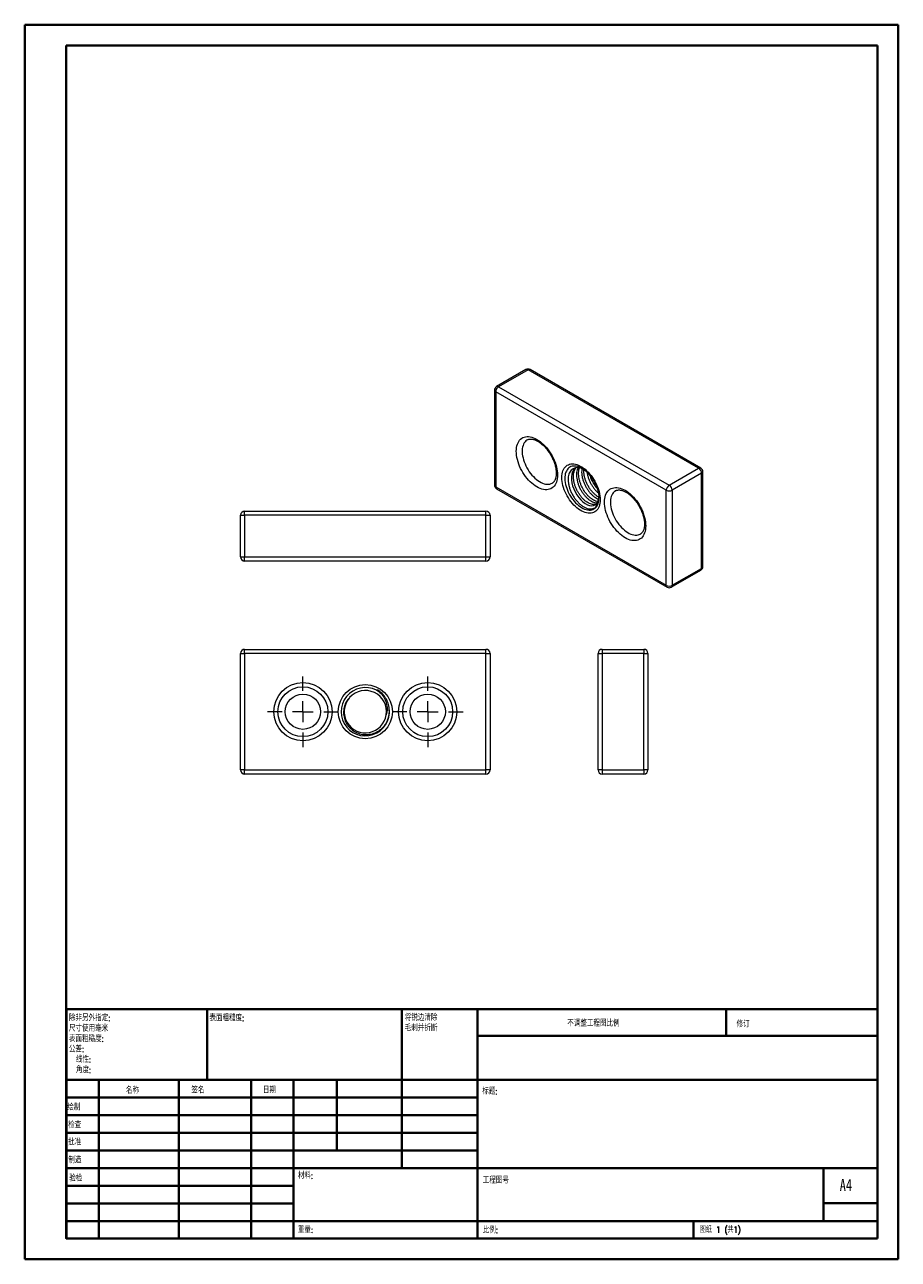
# Model space of a CAD drawing. Header units: millimetres. Extents: x 0 to 210, y 0 to 297.
import ezdxf

# ---------------------------------------------------------------- set-up
doc = ezdxf.new("R2010")
doc.units = ezdxf.units.MM
doc.styles.add('SLDTEXTSTYLE0', font='TXT', dxfattribs={"width": 0.75, "bigfont": 'bigfont'})
doc.styles.add('SLDTEXTSTYLE1', font='TXT', dxfattribs={"width": 0.75})
doc.styles.add('SLDTEXTSTYLE2', font='TXT', dxfattribs={"width": 0.694444, "bigfont": 'bigfont'})

# ---------------------------------------------------------------- blocks, each defined once
blk = doc.blocks.new('SW_NOTE_0')
at = {"color": 0, "linetype": 'Continuous', "lineweight": 0, "char_height": 1.5, "attachment_point": 1, "style": 'SLDTEXTSTYLE0'}
for s, insert in [('\\M+18FAB锐边\\M+190B4\\M+18F9C', (0, 1.93)), ('\\M+196D1\\M+18E68\\M+19BF3\\M+190DC\\M+19266', (0, -0.57))]:
    blk.add_mtext(s, dxfattribs=dict(at, insert=insert))
blk = doc.blocks.new('SW_NOTE_1')
at = {"color": 0, "linetype": 'Continuous', "lineweight": 0, "char_height": 1.5, "attachment_point": 1, "style": 'SLDTEXTSTYLE0'}
for s, insert in [('\\M+18F9C\\M+194F1另\\M+18A4F\\M+18E77\\M+192E8:', (0, 1.93)), ('\\M+18EDA\\M+190A1\\M+18E67\\M+19770\\M+19F7C\\M+195C4', (0, -0.57)), ('\\M+1955C\\M+196CA\\M+19165糙\\M+19378:', (0, -3.07)), ('\\M+18CF6\\M+18DB7:', (0, -5.57)), ('线\\M+190AB:', (1.69, -8.07)), ('\\M+18A70\\M+19378:', (1.69, -10.57))]:
    blk.add_mtext(s, dxfattribs=dict(at, insert=insert))
blk = doc.blocks.new('SW_CENTERMARKSYMBOL_0')
at = {"color": 0, "linetype": 'Continuous', "lineweight": 0}
for p, q in [((0, 5), (0, 8.5)), ((-5, 0), (-8.5, 0)), ((0, 0), (-2.5, 0)), ((0, 0), (0, 2.5)), ((0, 0), (0, -2.5)), ((0, 0), (2.5, 0)), ((5, 0), (8.5, 0)), ((0, -5), (0, -8.5))]:
    blk.add_line(p, q, dxfattribs=at)
blk = doc.blocks.new('SW_CENTERMARKSYMBOL_1')
at = {"color": 0, "linetype": 'Continuous', "lineweight": 0}
for p, q in [((0, 5), (0, 8.5)), ((-5, 0), (-8.5, 0)), ((0, 0), (-2.5, 0)), ((0, 0), (0, 2.5)), ((0, 0), (0, -2.5)), ((0, 0), (2.5, 0)), ((5, 0), (8.5, 0)), ((0, -5), (0, -8.5))]:
    blk.add_line(p, q, dxfattribs=at)

msp = doc.modelspace()

# ---------------------------------------------------------------- linework, layer by layer
at = {"color": 7, "linetype": 'Continuous', "lineweight": 40}
for p, q in [((0.08, 0.21), (0.08, 297.21)), ((0.08, 297.21), (210.08, 297.21)), ((210.08, 0.21), (210.08, 297.21)), ((210.08, 292.21), (210.08, 297.21)), ((10.08, 292.21), (205.08, 292.21)), ((10.08, 5.21), (10.08, 292.21)), ((205.08, 5.21), (205.08, 292.21)), ((10.11, 60.37), (205.08, 60.37)), ((10.11, 60.37), (10.11, 5.12)), ((43.91, 43.37), (43.91, 60.37)), ((90.71, 60.37), (90.71, 22.12)), ((108.91, 60.37), (108.91, 5.12)), ((168.68, 54.09), (168.68, 60.46)), ((205.08, 54), (108.91, 54)), ((205.08, 43.37), (10.11, 43.37)), ((17.91, 43.37), (17.91, 5.12)), ((37.1, 43.37), (37.1, 5.12)), ((54.51, 43.37), (54.51, 5.12)), ((64.71, 5.12), (64.71, 43.37)), ((75.11, 26.37), (75.11, 43.37)), ((108.91, 39.12), (10.11, 39.12)), ((108.91, 34.87), (10.11, 34.87)), ((108.91, 30.62), (10.11, 30.62)), ((108.91, 26.37), (10.11, 26.37)), ((64.71, 22.12), (10.11, 22.12)), ((64.71, 22.12), (205.08, 22.12)), ((192.08, 9.46), (192.08, 22.21)), ((64.71, 17.87), (10.11, 17.87)), ((64.71, 13.62), (10.11, 13.62)), ((205.08, 13.71), (192.08, 13.71)), ((10.11, 9.37), (205.08, 9.37)), ((160.88, 5.21), (160.88, 9.46)), ((10.08, 5.21), (205.08, 5.21)), ((205.08, 5.21), (180.99, 5.21)), ((0.08, 0.21), (210.08, 0.21))]:
    msp.add_line(p, q, dxfattribs=at)
at = {"color": 7, "linetype": 'Continuous', "lineweight": 15}
for p, q in [((120.58, 214.24), (113.51, 210.16)), ((121.08, 214.19), (114.01, 210.11)), ((162.09, 190.52), (121.08, 214.19)), ((162.59, 190.57), (121.58, 214.24)), ((113.01, 209.3), (113.01, 186.43)), ((154.31, 185.21), (113.3, 208.89)), ((113.3, 208.89), (113.3, 186.02)), ((114.01, 210.11), (155.02, 186.44)), ((134.02, 190.48), (133.92, 190.54)), ((155.02, 186.44), (162.09, 190.52)), ((162.8, 189.29), (155.73, 185.21)), ((162.8, 166.43), (162.8, 189.29)), ((163.09, 166.84), (163.09, 189.7)), ((113.3, 186.02), (154.31, 162.35)), ((113.51, 185.57), (154.52, 161.89)), ((154.31, 162.35), (154.31, 185.21)), ((155.73, 185.21), (155.73, 162.35)), ((138.12, 183.36), (138.12, 183.41)), ((51.95, 179.2), (52.95, 179.2)), ((51.95, 169.2), (51.95, 179.2)), ((52.95, 179.2), (52.95, 180.2)), ((52.95, 180.2), (110.95, 180.2)), ((110.95, 179.2), (52.95, 179.2)), ((52.95, 179.2), (52.95, 169.2)), ((110.95, 179.2), (110.95, 180.2)), ((110.95, 179.2), (111.95, 179.2)), ((110.95, 169.2), (110.95, 179.2)), ((111.95, 179.2), (111.95, 169.2)), ((51.95, 169.2), (52.95, 169.2)), ((52.95, 169.2), (110.95, 169.2)), ((52.95, 168.2), (52.95, 169.2)), ((110.95, 168.2), (52.95, 168.2)), ((110.95, 169.2), (111.95, 169.2)), ((110.95, 168.2), (110.95, 169.2)), ((155.73, 162.35), (162.8, 166.43)), ((155.52, 161.89), (162.59, 165.97)), ((51.95, 117.95), (51.95, 145.95)), ((51.95, 145.95), (52.95, 145.95)), ((52.95, 145.95), (52.95, 146.95)), ((52.95, 146.95), (110.95, 146.95)), ((110.95, 145.95), (52.95, 145.95)), ((52.95, 145.95), (52.95, 117.95)), ((110.95, 145.95), (110.95, 146.95)), ((110.95, 117.95), (110.95, 145.95)), ((110.95, 145.95), (111.95, 145.95)), ((111.95, 145.95), (111.95, 117.95)), ((137.9, 145.95), (138.9, 145.95)), ((137.9, 117.95), (137.9, 145.95)), ((138.9, 146.95), (148.9, 146.95)), ((138.9, 146.95), (138.9, 145.95)), ((148.9, 145.95), (138.9, 145.95)), ((138.9, 145.95), (138.9, 117.95)), ((148.9, 146.95), (148.9, 145.95)), ((148.9, 117.95), (148.9, 145.95)), ((148.9, 145.95), (149.9, 145.95)), ((149.9, 145.95), (149.9, 117.95)), ((86.99, 131.16), (87, 131.28)), ((52.95, 117.95), (51.95, 117.95)), ((52.95, 116.95), (52.95, 117.95)), ((52.95, 117.95), (110.95, 117.95)), ((110.95, 116.95), (52.95, 116.95)), ((110.95, 116.95), (110.95, 117.95)), ((111.95, 117.95), (110.95, 117.95)), ((138.9, 117.95), (137.9, 117.95)), ((138.9, 117.95), (148.9, 117.95)), ((138.9, 117.95), (138.9, 116.95)), ((148.9, 116.95), (138.9, 116.95)), ((148.9, 117.95), (148.9, 116.95)), ((149.9, 117.95), (148.9, 117.95))]:
    msp.add_line(p, q, dxfattribs=at)
at = {"color": 7, "linetype": 'Continuous', "lineweight": 15, "flags": 128}
for points in [[(128.15, 188.88), (128.14, 188.42), (128.08, 187.98), (128, 187.57), (127.88, 187.18), (127.74, 186.83), (127.56, 186.51), (127.35, 186.22), (127.11, 185.98), (126.84, 185.77), (126.55, 185.6), (126.24, 185.48), (125.91, 185.39), (125.56, 185.35), (125.19, 185.36), (124.81, 185.41), (124.42, 185.5), (124.02, 185.63), (123.61, 185.81), (123.2, 186.03), (122.79, 186.28), (122.39, 186.57), (121.99, 186.9), (121.6, 187.26), (121.21, 187.65), (120.85, 188.07), (120.49, 188.52), (120.16, 188.99), (119.85, 189.47), (119.56, 189.97), (119.3, 190.49), (119.06, 191.01), (118.85, 191.53), (118.67, 192.06), (118.52, 192.59), (118.4, 193.11), (118.32, 193.62), (118.27, 194.12), (118.25, 194.6), (118.27, 195.06), (118.32, 195.5), (118.4, 195.91), (118.52, 196.3), (118.67, 196.65), (118.85, 196.97), (119.06, 197.26), (119.3, 197.51), (119.56, 197.71), (119.85, 197.88), (120.16, 198.01), (120.49, 198.09), (120.85, 198.13), (121.21, 198.12), (121.6, 198.07), (121.99, 197.98), (122.39, 197.85), (122.79, 197.67), (123.2, 197.46), (123.61, 197.2), (124.02, 196.91), (124.42, 196.58), (124.81, 196.22), (125.19, 195.83), (125.56, 195.41), (125.91, 194.96), (126.24, 194.5), (126.55, 194.01), (126.84, 193.51), (127.11, 193), (127.35, 192.48), (127.56, 191.95), (127.74, 191.42), (127.88, 190.89), (128, 190.37), (128.08, 189.86), (128.14, 189.37), (128.15, 188.88)], [(138.42, 182.96), (138.4, 182.52), (138.35, 182.1), (138.27, 181.7), (138.15, 181.34), (138.01, 181), (137.83, 180.7), (137.63, 180.44), (137.39, 180.21), (137.13, 180.02), (136.85, 179.87), (136.55, 179.76), (136.22, 179.69), (135.88, 179.67), (135.53, 179.69), (135.16, 179.75), (134.78, 179.86), (134.39, 180), (134, 180.19), (133.61, 180.42), (133.22, 180.68), (132.84, 180.98), (132.46, 181.31), (132.09, 181.67), (131.74, 182.07), (131.39, 182.48), (131.07, 182.92), (130.77, 183.38), (130.48, 183.86), (130.22, 184.35), (129.99, 184.84), (129.79, 185.35), (129.61, 185.85), (129.47, 186.35), (129.35, 186.85), (129.27, 187.34), (129.22, 187.82), (129.2, 188.28), (129.22, 188.72), (129.27, 189.14), (129.35, 189.53), (129.47, 189.9), (129.61, 190.23), (129.79, 190.53), (129.99, 190.8), (130.22, 191.03), (130.48, 191.22), (130.77, 191.37), (131.07, 191.48), (131.39, 191.54), (131.74, 191.56), (132.09, 191.54), (132.46, 191.48), (132.84, 191.38), (133.22, 191.23), (133.61, 191.05), (134, 190.82), (134.39, 190.56), (134.78, 190.26), (135.16, 189.93), (135.53, 189.56), (135.88, 189.17), (136.22, 188.75), (136.55, 188.31), (136.85, 187.85), (137.13, 187.38), (137.39, 186.89), (137.63, 186.39), (137.83, 185.89), (138.01, 185.39), (138.15, 184.88), (138.27, 184.38), (138.35, 183.9), (138.4, 183.42), (138.42, 182.96)], [(132.31, 190.57), (132.31, 190.57), (131.98, 190.16), (131.74, 189.67), (131.57, 189.1), (131.5, 188.45), (131.51, 187.75), (131.61, 187.02), (131.8, 186.28), (132.06, 185.53), (132.4, 184.8), (132.8, 184.11), (133.25, 183.48), (133.74, 182.91), (134.26, 182.41), (134.79, 182.02), (135.33, 181.73), (135.85, 181.55), (136.34, 181.48), (136.79, 181.52), (137.19, 181.68), (137.53, 181.95), (137.8, 182.33), (137.98, 182.79), (138.08, 183.34), (138.08, 183.34)], [(149.37, 176.64), (149.35, 176.18), (149.3, 175.74), (149.21, 175.32), (149.1, 174.94), (148.95, 174.58), (148.77, 174.26), (148.56, 173.98), (148.32, 173.73), (148.06, 173.52), (147.77, 173.35), (147.46, 173.23), (147.12, 173.15), (146.77, 173.11), (146.4, 173.11), (146.02, 173.16), (145.63, 173.25), (145.23, 173.39), (144.82, 173.56), (144.42, 173.78), (144.01, 174.03), (143.6, 174.33), (143.2, 174.66), (142.81, 175.02), (142.43, 175.41), (142.06, 175.83), (141.71, 176.27), (141.38, 176.74), (141.06, 177.22), (140.77, 177.73), (140.51, 178.24), (140.27, 178.76), (140.06, 179.29), (139.88, 179.82), (139.73, 180.34), (139.62, 180.86), (139.53, 181.37), (139.48, 181.87), (139.47, 182.35), (139.48, 182.81), (139.53, 183.25), (139.62, 183.67), (139.73, 184.05), (139.88, 184.41), (140.06, 184.73), (140.27, 185.01), (140.51, 185.26), (140.77, 185.47), (141.06, 185.64), (141.38, 185.76), (141.71, 185.84), (142.06, 185.88), (142.43, 185.88), (142.81, 185.83), (143.2, 185.74), (143.6, 185.6), (144.01, 185.43), (144.42, 185.21), (144.82, 184.96), (145.23, 184.66), (145.63, 184.33), (146.02, 183.97), (146.4, 183.58), (146.77, 183.16), (147.12, 182.72), (147.46, 182.25), (147.77, 181.76), (148.06, 181.26), (148.32, 180.75), (148.56, 180.23), (148.77, 179.7), (148.95, 179.17), (149.1, 178.65), (149.21, 178.13), (149.3, 177.62), (149.35, 177.12), (149.37, 176.64)], [(138.08, 183.34), (138.12, 183.72), (138.12, 183.78)]]:
    msp.add_lwpolyline(points, dxfattribs=at)
at = {"color": 8, "linetype": 'Continuous', "lineweight": 15, "flags": 128}
for points in [[(120.91, 197.35), (120.81, 197.28), (120.57, 197.1), (120.35, 196.87), (120.16, 196.61), (120, 196.31), (119.87, 195.98), (119.77, 195.61), (119.7, 195.23), (119.67, 194.81), (119.67, 194.38), (119.7, 193.93), (119.77, 193.46), (119.87, 192.99), (120, 192.51), (120.16, 192.02), (120.35, 191.54), (120.57, 191.06), (120.81, 190.59), (121.08, 190.13), (121.37, 189.69), (121.68, 189.27), (122.01, 188.87), (122.35, 188.49), (122.71, 188.15), (123.07, 187.83), (123.44, 187.55), (123.82, 187.31), (124.19, 187.1), (124.56, 186.93), (124.93, 186.8), (125.29, 186.72), (125.64, 186.68), (125.98, 186.68), (126.3, 186.72), (126.6, 186.81), (126.88, 186.93), (126.9, 186.95)], [(133.92, 190.54), (133.74, 190.63), (133.38, 190.79), (133.01, 190.91), (132.66, 191), (132.32, 191.03), (131.99, 191.03), (131.68, 190.99), (131.38, 190.9), (131.11, 190.77), (130.86, 190.6), (130.64, 190.39), (130.44, 190.14), (130.28, 189.85), (130.14, 189.54), (130.03, 189.19), (129.96, 188.82), (129.92, 188.42), (129.91, 187.99), (129.94, 187.56), (129.99, 187.1), (130.09, 186.64), (130.21, 186.16), (130.36, 185.69), (130.54, 185.21), (130.75, 184.74), (130.99, 184.28), (131.25, 183.83), (131.54, 183.39), (131.84, 182.97), (132.16, 182.58), (132.5, 182.21), (132.85, 181.87), (133.2, 181.56), (133.57, 181.28), (133.94, 181.04), (134.31, 180.84), (134.67, 180.68), (135.03, 180.56), (135.39, 180.48), (135.73, 180.44), (136.06, 180.44), (136.37, 180.49), (136.66, 180.58), (136.93, 180.72), (137.18, 180.89), (137.4, 181.1), (137.6, 181.35), (137.76, 181.63), (137.9, 181.95), (138, 182.3), (138.07, 182.68), (138.11, 183.08), (138.12, 183.36)], [(142.12, 185.1), (142.02, 185.04), (141.78, 184.85), (141.56, 184.62), (141.37, 184.36), (141.21, 184.06), (141.08, 183.73), (140.98, 183.37), (140.92, 182.98), (140.88, 182.57), (140.88, 182.13), (140.92, 181.68), (140.98, 181.22), (141.08, 180.74), (141.21, 180.26), (141.37, 179.78), (141.56, 179.29), (141.78, 178.81), (142.02, 178.34), (142.29, 177.89), (142.58, 177.44), (142.89, 177.02), (143.22, 176.62), (143.56, 176.25), (143.92, 175.9), (144.28, 175.59), (144.65, 175.3), (145.03, 175.06), (145.4, 174.85), (145.78, 174.68), (146.14, 174.56), (146.5, 174.47), (146.85, 174.43), (147.19, 174.43), (147.51, 174.47), (147.81, 174.56), (148.09, 174.69), (148.11, 174.7)]]:
    msp.add_lwpolyline(points, dxfattribs=at)
at = {"color": 7, "linetype": 'Continuous', "lineweight": 15}
for centre, radius in [((66.95, 131.95), 7), ((66.95, 131.95), 6), ((81.95, 131.95), 6.51), ((96.95, 131.95), 7), ((96.95, 131.95), 6), ((66.95, 131.95), 4.25), ((96.95, 131.95), 4.25)]:
    msp.add_circle(centre, radius, dxfattribs=at)
for centre, radius, start, end in [((121.08, 213.38), 1, 60.0027, 119.9973), ((114.01, 209.3), 1, 119.9973, 180), ((114.84, 208.82), 1.54, 122.6055, 177.3945), ((133.03, 188.27), 2.41, 56.7243, 119.0508), ((161.26, 189.22), 1.54, 2.6055, 57.3945), ((162.09, 189.7), 1, 0, 60.0027), ((114.01, 186.43), 1, 180, 240.0027), ((155.85, 185.14), 1.54, 122.6055, 177.3945), ((155.02, 186.58), 1.54, 242.6097, 297.3903), ((154.19, 185.14), 1.54, 2.6055, 57.3945), ((52.95, 179.2), 1, 90, 180), ((110.95, 179.2), 1, 0, 90), ((52.95, 169.2), 1, 180, 270), ((110.95, 169.2), 1, 270, 0), ((162.09, 166.84), 1, 299.9973, 0), ((155.02, 163.71), 1.54, 242.6097, 297.3903), ((155.02, 162.76), 1, 240.0027, 299.9973), ((52.95, 145.95), 1, 90, 180), ((110.95, 145.95), 1, 0, 90), ((138.9, 145.95), 1, 90, 180), ((148.9, 145.95), 1, 0, 90), ((81.95, 131.95), 5.81, 52.6168, 6.7415), ((81.95, 131.95), 5.1, 351.2889, 137.4876), ((81.96, 131.94), 5.09, 140.4197, 351.3981), ((52.95, 117.95), 1, 180, 270), ((110.95, 117.95), 1, 270, 0), ((138.9, 117.95), 1, 180, 270), ((148.9, 117.95), 1, 270, 0)]:
    msp.add_arc(centre, radius, start, end, dxfattribs=at)
at = {"color": 8, "linetype": 'Continuous', "lineweight": 15}
for centre, radius, start, end in [((120.79, 213.79), 0.503, 54.3824, 114.3071), ((121.37, 213.79), 0.503, 65.6929, 125.6176), ((113.51, 209.35), 0.503, 185.6948, 245.6253), ((113.72, 209.7), 0.503, 54.3824, 114.3071), ((162.39, 190.11), 0.503, 65.6929, 125.6176), ((162.59, 189.75), 0.503, 294.3747, 354.3052), ((113.51, 186.48), 0.503, 185.6948, 245.6253), ((113.79, 185.97), 0.493, 173.7012, 234.9867), ((162.32, 166.37), 0.48, 304.0564, 7.2558), ((162.59, 166.89), 0.503, 294.3747, 354.3052), ((154.8, 162.29), 0.493, 173.7012, 234.9867), ((155.25, 162.29), 0.48, 304.0564, 7.2558)]:
    msp.add_arc(centre, radius, start, end, dxfattribs=at)
at = {"color": 7, "linetype": 'Continuous', "lineweight": 15}
for points, knots in [([(120.91, 197.34), (120.92, 197.35), (120.99, 197.4), (121.13, 197.45), (121.34, 197.51), (121.58, 197.54), (121.83, 197.54), (122.11, 197.51), (122.4, 197.44), (122.7, 197.34), (123.02, 197.21), (123.34, 197.04), (123.67, 196.84), (124.01, 196.61), (124.34, 196.35), (124.68, 196.05), (125, 195.73), (125.33, 195.38), (125.64, 195.01), (125.94, 194.62), (126.22, 194.2), (126.49, 193.77), (126.73, 193.33), (126.96, 192.88), (127.16, 192.43), (127.34, 191.97), (127.5, 191.52), (127.62, 191.07), (127.72, 190.62), (127.8, 190.19), (127.84, 189.78), (127.86, 189.48), (127.86, 189.32), (127.86, 189.29)], [0, 0, 0, 0, 0.0035376, 0.0453311, 0.0817092, 0.1159951, 0.1524192, 0.1872459, 0.221112, 0.2544759, 0.2876148, 0.3206932, 0.3537845, 0.3869471, 0.4202123, 0.4535909, 0.4870811, 0.5206734, 0.5543535, 0.5881049, 0.6219095, 0.6557487, 0.6896032, 0.7234524, 0.7572722, 0.7910434, 0.8247469, 0.8583639, 0.891877, 0.9252705, 0.9585331, 0.9916599, 1, 1, 1, 1]), ([(131.86, 190.37), (131.72, 190.27), (131.43, 190.07), (131.11, 189.62), (130.87, 189.07), (130.74, 188.43), (130.7, 187.71), (130.77, 186.93), (130.94, 186.12), (131.2, 185.3), (131.56, 184.48), (132, 183.7), (132.52, 182.96), (133.08, 182.31), (133.69, 181.74), (134.31, 181.29), (134.95, 180.95), (135.56, 180.75), (136.15, 180.69), (136.69, 180.78), (137.16, 181), (137.55, 181.36), (137.85, 181.85), (138.04, 182.46), (138.13, 182.98), (138.11, 183.31), (138.11, 183.39)], [0, 0, 0, 0, 0.040258, 0.081683, 0.121939, 0.163327, 0.20421, 0.246263, 0.287389, 0.329665, 0.371521, 0.414583, 0.456578, 0.499742, 0.542573, 0.586645, 0.62957, 0.673692, 0.717435, 0.762443, 0.806338, 0.851464, 0.896078, 0.941978, 0.986512, 1, 1, 1, 1]), ([(137.42, 181.86), (137.38, 181.84), (137.21, 181.77), (136.85, 181.75), (136.36, 181.82), (135.83, 182), (135.3, 182.3), (134.76, 182.69), (134.24, 183.18), (133.75, 183.76), (133.29, 184.39), (132.89, 185.09), (132.55, 185.82), (132.29, 186.57), (132.1, 187.32), (132, 188.05), (131.99, 188.75), (132.06, 189.4), (132.23, 189.97), (132.42, 190.39), (132.59, 190.59), (132.65, 190.66)], [0, 0, 0, 0, 0.0174727, 0.0732769, 0.1297809, 0.1862849, 0.242089, 0.2978932, 0.3543972, 0.4109012, 0.4667054, 0.5225095, 0.5790135, 0.6355175, 0.6913217, 0.7471258, 0.8036298, 0.8601338, 0.915938, 0.9717421, 1, 1, 1, 1]), ([(133.11, 190.67), (133.06, 190.57), (132.93, 190.32), (132.8, 189.82), (132.72, 189.17), (132.73, 188.47), (132.84, 187.74), (133.02, 186.99), (133.29, 186.24), (133.63, 185.51), (134.03, 184.82), (134.48, 184.18), (134.98, 183.61), (135.5, 183.11), (136.03, 182.72), (136.57, 182.43), (137.09, 182.25), (137.47, 182.18), (137.67, 182.2), (137.71, 182.21)], [0, 0, 0, 0, 0.035852, 0.098491, 0.161915, 0.225339, 0.287978, 0.350616, 0.414041, 0.477465, 0.540104, 0.602742, 0.666166, 0.729591, 0.792229, 0.854868, 0.918292, 0.981716, 1, 1, 1, 1]), ([(137.87, 182.51), (137.78, 182.52), (137.52, 182.55), (137.07, 182.72), (136.54, 183.01), (136, 183.41), (135.48, 183.9), (134.98, 184.47), (134.53, 185.11), (134.13, 185.8), (133.79, 186.53), (133.53, 187.28), (133.34, 188.03), (133.24, 188.76), (133.22, 189.46), (133.29, 190.09), (133.4, 190.44), (133.46, 190.6)], [0, 0, 0, 0, 0.039842, 0.109489, 0.178273, 0.247058, 0.316705, 0.386352, 0.455136, 0.523921, 0.593568, 0.663215, 0.731999, 0.800784, 0.870431, 0.940078, 1, 1, 1, 1]), ([(133.92, 190.53), (133.94, 190.52), (134.06, 190.46), (134.29, 190.31), (134.61, 190.09), (134.93, 189.83), (135.25, 189.55), (135.56, 189.23), (135.84, 188.92), (136.01, 188.71), (136.09, 188.61)], [0, 0, 0, 0, 0.024387, 0.167509, 0.311007, 0.455022, 0.599595, 0.744708, 0.890304, 1, 1, 1, 1]), ([(134.04, 190.41), (134.01, 190.24), (133.95, 189.85), (133.97, 189.18), (134.07, 188.45), (134.26, 187.71), (134.53, 186.96), (134.86, 186.22), (135.27, 185.53), (135.72, 184.89), (136.21, 184.32), (136.73, 183.83), (137.27, 183.44), (137.71, 183.18), (137.96, 183.1), (138.03, 183.08)], [0, 0, 0, 0, 0.068058, 0.150006, 0.230938, 0.311871, 0.393818, 0.475766, 0.556698, 0.637631, 0.719578, 0.801526, 0.882458, 0.963391, 1, 1, 1, 1]), ([(138.09, 183.57), (137.99, 183.62), (137.7, 183.77), (137.24, 184.12), (136.72, 184.61), (136.22, 185.18), (135.77, 185.82), (135.37, 186.51), (135.03, 187.25), (134.76, 188), (134.57, 188.75), (134.48, 189.47), (134.45, 189.95), (134.48, 190.17), (134.48, 190.18)], [0, 0, 0, 0, 0.056423, 0.150027, 0.244805, 0.339583, 0.433187, 0.526791, 0.621569, 0.716348, 0.809952, 0.903556, 0.998334, 1, 1, 1, 1]), ([(127.86, 189.29), (127.86, 189.23), (127.86, 189.04), (127.83, 188.74), (127.78, 188.41), (127.71, 188.11), (127.62, 187.85), (127.52, 187.61), (127.39, 187.4), (127.25, 187.22), (127.09, 187.08), (126.98, 186.98), (126.91, 186.95), (126.9, 186.95)], [0, 0, 0, 0, 0.052481, 0.152632, 0.252563, 0.352488, 0.452727, 0.553866, 0.656821, 0.762967, 0.874244, 0.992886, 1, 1, 1, 1]), ([(135.28, 189.51), (135.29, 189.4), (135.33, 189.04), (135.5, 188.42), (135.76, 187.67), (136.1, 186.94), (136.5, 186.25), (136.96, 185.61), (137.45, 185.04), (137.81, 184.68), (137.99, 184.55), (138, 184.54)], [0, 0, 0, 0, 0.062931, 0.194994, 0.328714, 0.462433, 0.594496, 0.726559, 0.860278, 0.993997, 1, 1, 1, 1]), ([(135.98, 188.76), (135.98, 188.76), (135.99, 188.74), (136.03, 188.69), (136.07, 188.64), (136.09, 188.62)], [0, 0, 0, 0, 0.131432, 0.43765, 1, 1, 1, 1]), ([(137.41, 186.41), (137.39, 186.45), (137.25, 186.8), (136.94, 187.37), (136.47, 188.12), (136.14, 188.55), (135.98, 188.76)], [0, 0, 0, 0, 0.052442, 0.411767, 0.703159, 1, 1, 1, 1]), ([(137.72, 185.62), (137.63, 185.71), (137.38, 186), (137.01, 186.54), (136.6, 187.23), (136.26, 187.96), (136.1, 188.45), (136.02, 188.7)], [0, 0, 0, 0, 0.115668, 0.336521, 0.557373, 0.780995, 1, 1, 1, 1]), ([(137.41, 186.4), (137.47, 186.28), (137.58, 186.01), (137.73, 185.59), (137.86, 185.15), (137.97, 184.73), (138.05, 184.31), (138.1, 183.91), (138.12, 183.61), (138.12, 183.45), (138.12, 183.41)], [0, 0, 0, 0, 0.1203042, 0.2601431, 0.399616, 0.5386351, 0.6771211, 0.8150101, 0.9522669, 1, 1, 1, 1]), ([(142.12, 185.1), (142.13, 185.1), (142.2, 185.15), (142.34, 185.21), (142.56, 185.27), (142.79, 185.29), (143.04, 185.29), (143.32, 185.26), (143.61, 185.19), (143.92, 185.1), (144.23, 184.96), (144.56, 184.8), (144.89, 184.6), (145.22, 184.36), (145.56, 184.1), (145.89, 183.81), (146.22, 183.48), (146.54, 183.14), (146.85, 182.76), (147.15, 182.37), (147.43, 181.96), (147.7, 181.53), (147.95, 181.09), (148.17, 180.64), (148.38, 180.18), (148.56, 179.73), (148.71, 179.27), (148.84, 178.82), (148.94, 178.38), (149.01, 177.95), (149.06, 177.53), (149.07, 177.24), (149.07, 177.08), (149.07, 177.05)], [0, 0, 0, 0, 0.003538, 0.045331, 0.081709, 0.115995, 0.152419, 0.187246, 0.221112, 0.254476, 0.287615, 0.320693, 0.353785, 0.386947, 0.420212, 0.453591, 0.487081, 0.520673, 0.554354, 0.588105, 0.62191, 0.655749, 0.689603, 0.723452, 0.757272, 0.791043, 0.824747, 0.858364, 0.891877, 0.925271, 0.958533, 0.99166, 1, 1, 1, 1]), ([(138.11, 183.74), (138.1, 183.61), (138.1, 183.47), (138.08, 183.34), (138.08, 183.34)], [0, 0, 0, 0, 0.961975, 1, 1, 1, 1]), ([(149.07, 177.05), (149.07, 176.98), (149.07, 176.79), (149.05, 176.49), (149, 176.17), (148.93, 175.87), (148.84, 175.6), (148.73, 175.36), (148.6, 175.16), (148.46, 174.98), (148.3, 174.83), (148.19, 174.74), (148.12, 174.71), (148.12, 174.7)], [0, 0, 0, 0, 0.0524814, 0.1526323, 0.252563, 0.3524884, 0.4527267, 0.5538657, 0.6568209, 0.7629669, 0.8742436, 0.9928862, 1, 1, 1, 1]), ([(84.88, 137.19), (84.88, 137.17), (84.89, 137.16), (84.9, 137.12), (84.91, 137.11), (84.95, 137.07), (84.97, 137.04), (85.05, 136.96), (85.1, 136.91), (85.26, 136.76), (85.37, 136.67), (85.48, 136.56)], [0, 0, 0, 0, 0.0625, 0.0625, 0.125, 0.125, 0.25, 0.25, 0.5, 0.5, 1, 1, 1, 1]), ([(87.72, 132.63), (87.68, 133.1), (87.59, 133.55), (87.29, 134.43), (87.09, 134.85), (86.72, 135.44), (86.59, 135.63), (86.3, 135.99), (86.14, 136.17), (85.64, 136.66), (85.28, 136.94), (84.88, 137.19)], [0, 0, 0, 0, 0.25, 0.25, 0.5, 0.5, 0.625, 0.625, 0.75, 0.75, 1, 1, 1, 1]), ([(78.2, 135.4), (77.87, 135.07), (77.6, 134.71), (77.27, 134.11), (77.17, 133.9), (77, 133.48), (76.93, 133.26), (76.77, 132.6), (76.71, 132.14), (76.72, 131.46), (76.74, 131.24), (76.81, 130.79), (76.86, 130.56), (77.04, 129.9), (77.22, 129.49), (77.57, 128.9), (77.7, 128.71), (77.98, 128.35), (78.13, 128.18), (78.61, 127.7), (78.98, 127.42), (79.56, 127.07), (79.76, 126.97), (80.18, 126.79), (80.4, 126.71), (81.06, 126.52), (81.5, 126.45), (82.19, 126.43), (82.42, 126.44), (82.87, 126.48), (83.09, 126.52), (83.76, 126.66), (84.2, 126.82), (84.8, 127.12), (85, 127.23), (85.38, 127.48), (85.56, 127.62), (86.09, 128.06), (86.39, 128.4), (86.79, 128.95), (86.92, 129.15), (87.14, 129.54), (87.24, 129.75), (87.41, 130.17), (87.48, 130.38), (87.6, 130.82), (87.65, 131.05), (87.75, 131.72), (87.76, 132.17), (87.72, 132.63)], [0, 0, 0, 0, 0.0625, 0.0625, 0.09375, 0.09375, 0.125, 0.125, 0.1875, 0.1875, 0.21875, 0.21875, 0.25, 0.25, 0.3125, 0.3125, 0.34375, 0.34375, 0.375, 0.375, 0.4375, 0.4375, 0.46875, 0.46875, 0.5, 0.5, 0.5625, 0.5625, 0.59375, 0.59375, 0.625, 0.625, 0.6875, 0.6875, 0.71875, 0.71875, 0.75, 0.75, 0.8125, 0.8125, 0.84375, 0.84375, 0.875, 0.875, 0.90625, 0.90625, 0.9375, 0.9375, 1, 1, 1, 1]), ([(85.48, 136.56), (85.84, 136.22), (86.14, 135.84), (86.52, 135.21), (86.64, 134.99), (86.84, 134.54), (86.92, 134.31), (87.05, 133.84), (87.11, 133.6), (87.18, 133.12), (87.2, 132.87), (87.2, 132.14), (87.13, 131.65), (87, 131.18)], [0, 0, 0, 0, 0.25, 0.25, 0.375, 0.375, 0.5, 0.5, 0.625, 0.625, 0.75, 0.75, 1, 1, 1, 1])]:
    msp.add_open_spline(points, degree=3, knots=knots, dxfattribs=at)

# ---------------------------------------------------------------- block references
at = {"color": 7, "linetype": 'Continuous', "lineweight": 0}
for name, p in [('SW_CENTERMARKSYMBOL_1', (66.95, 131.95)), ('SW_CENTERMARKSYMBOL_0', (96.95, 131.95)), ('SW_NOTE_1', (10.7, 57.11)), ('SW_NOTE_0', (91.42, 57.19))]:
    msp.add_blockref(name, p, dxfattribs=at)

# ---------------------------------------------------------------- texts
at = {"color": 7, "linetype": 'Continuous', "lineweight": 0, "attachment_point": 1}
for s, insert, char_height, style in [('\\M+1955C\\M+196CA\\M+19165糙\\M+19378:', (44.48, 59.04), 1.5, 'SLDTEXTSTYLE0'), ('\\M+19573调\\M+190AE\\M+18D48\\M+192F6图\\M+194E4\\M+197E1', (130.49, 57.75), 1.5, 'SLDTEXTSTYLE0'), ('\\M+18F43订', (171.21, 57.55), 1.5, 'SLDTEXTSTYLE0'), ('\\M+196BC\\M+18FCC', (24.43, 41.62), 1.5, 'SLDTEXTSTYLE0'), ('签\\M+196BC', (40.14, 41.68), 1.5, 'SLDTEXTSTYLE0'), ('\\M+193FA\\M+18AFA', (57.33, 41.7), 1.5, 'SLDTEXTSTYLE0'), ('标题:', (110.07, 41.4), 1.5, 'SLDTEXTSTYLE0'), ('绘\\M+190A7', (10.32, 37.55), 1.5, 'SLDTEXTSTYLE0'), ('检查', (10.52, 33.28), 1.5, 'SLDTEXTSTYLE0'), ('\\M+194E1\\M+18F79', (10.51, 29.19), 1.5, 'SLDTEXTSTYLE0'), ('\\M+190A7\\M+191A2', (10.57, 24.85), 1.5, 'SLDTEXTSTYLE0'), ('\\M+18DDE\\M+197BF:', (65.76, 21.11), 1.5, 'SLDTEXTSTYLE0'), ('验检', (10.78, 20.47), 1.5, 'SLDTEXTSTYLE0'), ('\\M+18D48\\M+192F6图\\M+18D86', (110.18, 19.99), 1.5, 'SLDTEXTSTYLE0'), ('A4', (196, 19.52), 2.91, 'SLDTEXTSTYLE1'), ('\\M+18F64\\M+197CA:', (65.73, 8.07), 1.4986, 'SLDTEXTSTYLE0'), ('\\M+194E4\\M+197E1:', (110.18, 8.02), 1.5, 'SLDTEXTSTYLE0'), ('图纸 1 (\\M+18BA41)', (162.36, 8.11), 1.5, 'SLDTEXTSTYLE2')]:
    msp.add_mtext(s, dxfattribs=dict(at, insert=insert, char_height=char_height, style=style))

doc.saveas('drawing.dxf')
